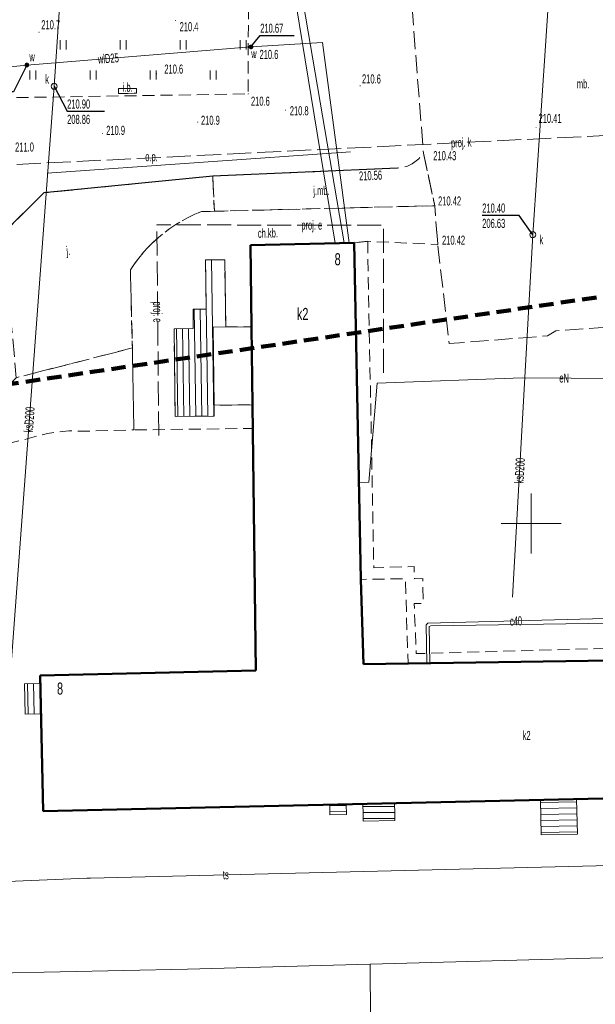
# Model space of a CAD drawing. Header units: metres. Extents: x 7575234 to 29552328, y 2827892 to 11288514.
# Tile 34 of 50: x 7581857 to 7581905, y 5648310 to 5648392. Entities that reach past the tile are written whole.
import ezdxf
from ezdxf.enums import TextEntityAlignment as Align

# ---------------------------------------------------------------- set-up
doc = ezdxf.new("R2010")
doc.units = ezdxf.units.M
for name, pattern in [('1.0_0.5', [1.5, 1, -0.5]), ('1.5_0.5', [2, 1.5, -0.5]), ('219-500', [0]), ('4', [1.8, 1.2, -0.6]), ('egug-500', [0]), ('mz1.0_0.5', [1.5, 1, -0.5]), ('mz2.0_0.5', [2.5, 2, -0.5])]:
    doc.linetypes.add(name, pattern=pattern)
for name, color, linetype in [('218-kontur użytku gruntowego', 7, 'Continuous'), ('219-działka ewidencyjna', 7, 'Continuous'), ('312-budynek ewidencyjny', 7, 'Continuous'), ('312-oznaczenie budynku ewidencyjnego', 7, 'Continuous'), ('312-oznaczenie budynku ewidencyjnego-Atr117', 7, 'Continuous'), ('312-rodzaj budynku i liczba kondygnacji', 7, 'Continuous'), ('352-schody', 7, 'Continuous'), ('chodnik', 7, 'Continuous'), ('chodnik (powierzchnia)', 7, 'Continuous'), ('chodnik-Atr17', 7, 'Continuous'), ('inna budowla (powierzchnia)', 7, 'Continuous'), ('inna budowla (powierzchnia)-Atr17', 7, 'Continuous'), ('inny obiekt przyrodniczy (linia)', 7, 'Continuous'), ('inny obiekt przyrodniczy (linia)-Atr17', 7, 'Continuous'), ('inny obiekt trwale związany z budynkiem (powierzchnia)', 7, 'Continuous'), ('jezdnia', 7, 'Continuous'), ('jezdnia (powierzchnia)', 7, 'Continuous'), ('jezdnia (powierzchnia)-Atr17', 7, 'Continuous'), ('jezdnia-Atr17', 7, 'Continuous'), ('krawężnik (linia)', 7, 'Continuous'), ('Obszar opracowania', 7, 'Continuous'), ('obszar utwardzony', 7, 'Continuous'), ('obszar utwardzony-Atr17', 7, 'Continuous'), ('pikieta naturalna', 7, 'Continuous'), ('pikieta naturalna-Atr2', 7, 'Continuous'), ('pikieta sztuczna', 7, 'Continuous'), ('pikieta sztuczna-Atr2', 7, 'Continuous'), ('przewód ciepłowniczy', 7, 'Continuous'), ('przewód ciepłowniczy (linia)', 7, 'Continuous'), ('przewód ciepłowniczy (linia)-Atr1', 7, 'Continuous'), ('przewód elektroenergetyczny (linia)', 7, 'Continuous'), ('przewód elektroenergetyczny (linia)-Atr1', 7, 'Continuous'), ('przewód elektroenergetyczny - projektowany lub w budowie (linia) - ob. projektowany', 7, 'Continuous'), ('przewód elektroenergetyczny - projektowany lub w budowie (linia) - ob. projektowany-Atr1', 7, 'Continuous'), ('przewód kanalizacyjny', 7, 'Continuous'), ('przewód kanalizacyjny - projektowany lub w budowie (linia) - ob. projektowany', 7, 'Continuous'), ('przewód kanalizacyjny - projektowany lub w budowie (linia) - ob. projektowany-Atr1', 7, 'Continuous'), ('przewód kanalizacyjny-Atr1', 7, 'Continuous'), ('przewód telekomunikacyjny podziemny', 7, 'Continuous'), ('przewód telekomunikacyjny podziemny-Atr1', 7, 'Continuous'), ('przewód wodociągowy (linia)', 7, 'Continuous'), ('przewód wodociągowy (linia)-Atr1', 7, 'Continuous'), ('punkt o określonej wysokości (sieć wodociągowa)', 7, 'Continuous'), ('punkt o określonej wysokości (sieć wodociągowa)-Atr2', 7, 'Continuous'), ('punkt wysokościowy naturalny', 7, 'Continuous'), ('punkt wysokościowy naturalny-Atr2', 7, 'Continuous'), ('punkt wysokościowy sztuczny', 7, 'Continuous'), ('punkt wysokościowy sztuczny-Atr2', 7, 'Continuous'), ('rzędna', 7, 'Continuous'), ('rzędna-Atr2', 7, 'Continuous'), ('rzędna-Atr3', 7, 'Continuous'), ('studnia kanalizacyjna', 7, 'Continuous'), ('studnia kanalizacyjna-Atr17', 7, 'Continuous'), ('trawnik (powierzchnia)', 7, 'Continuous'), ('trawnik (powierzchnia) - symbol', 7, 'Continuous'), ('Wstawianie ramki sekcyjnej z opisem', 7, 'Continuous'), ('zasuwa - siec wodociągowa (punkt)', 7, 'Continuous'), ('zasuwa - siec wodociągowa (punkt)-Atr17', 7, 'Continuous')]:
    doc.layers.add(name, color=color, linetype=linetype)
doc.styles.get("Standard").update_dxf_attribs({"font": 'ARIALN.TTF'})

# ---------------------------------------------------------------- blocks, each defined once
blk = doc.blocks.new('PW01')
at = {"linetype": 'Continuous', "lineweight": 13}
h = blk.add_hatch(color=0, dxfattribs=at)
edge = h.paths.add_edge_path()
edge.add_arc((0, 0), 0.045, 0, 360)
blk = doc.blocks.new('US25')
at = {"linetype": 'Continuous', "lineweight": 0}
h = blk.add_hatch(color=0, dxfattribs=at)
edge = h.paths.add_edge_path()
edge.add_arc((0, 0), 0.2, 0, 360)
blk = doc.blocks.new('US15')
at = {"color": 0, "linetype": 'Continuous', "lineweight": 13}
blk.add_circle((0, 0), 0.25, dxfattribs=at)
blk = doc.blocks.new('PW02')
at = {"linetype": 'Continuous', "lineweight": 13}
h = blk.add_hatch(color=0, dxfattribs=at)
edge = h.paths.add_edge_path()
edge.add_arc((0, 0), 0.045, 0, 360)
blk = doc.blocks.new('TU04')
at = {"color": 0, "linetype": 'Continuous', "lineweight": 13}
for p, q in [((0, 0), (0, 0.75)), ((0.5, 0), (0.5, 0.75))]:
    blk.add_line(p, q, dxfattribs=at)

msp = doc.modelspace()

# ---------------------------------------------------------------- linework, layer by layer
at = {"layer": '218-kontur użytku gruntowego', "color": 3, "linetype": 'egug-500', "lineweight": 18, "flags": 128}
for points in [[(7581850.17, 5648312.47), (7581871.41, 5648312.91)], [(7581871.41, 5648312.91), (7581886.59, 5648313.32)], [(7581886.59, 5648313.32), (7581887.01, 5648244.58)]]:
    msp.add_lwpolyline(points, dxfattribs=at)
at = {"layer": '219-działka ewidencyjna', "color": 3, "linetype": '219-500', "lineweight": 18, "flags": 128}
for points in [[(7581886.59, 5648313.32), (7581946.57, 5648314.96)], [(7581871.41, 5648312.91), (7581850.17, 5648312.47)], [(7581871.41, 5648312.91), (7581886.59, 5648313.32)]]:
    msp.add_lwpolyline(points, dxfattribs=at)
at = {"layer": '312-budynek ewidencyjny', "color": 7, "linetype": 'Continuous', "lineweight": 50, "flags": 128}
for points in [[(7581876.64, 5648373.18), (7581885.27, 5648373.37)], [(7581876.73, 5648366.38), (7581876.64, 5648373.18)], [(7581885.27, 5648373.37), (7581885.83, 5648345.35)], [(7581876.81, 5648359.88), (7581876.73, 5648366.38)], [(7581877.08, 5648337.76), (7581876.81, 5648359.88)], [(7581885.83, 5648345.35), (7581886.05, 5648338.28)], [(7581886.05, 5648338.28), (7581925.31, 5648338.87)], [(7581859.14, 5648337.35), (7581877.08, 5648337.76)], [(7581859.39, 5648326.05), (7581859.14, 5648337.35)], [(7581939.04, 5648327.86), (7581859.39, 5648326.05)]]:
    msp.add_lwpolyline(points, dxfattribs=at)
at = {"layer": '352-schody', "color": 7, "linetype": 'Continuous', "lineweight": 18, "flags": 128}
for points in [[(7581874.58, 5648366.36), (7581874.5, 5648371.96), (7581872.9, 5648371.94), (7581872.96, 5648367.84), (7581871.86, 5648367.83), (7581871.88, 5648366.23), (7581870.28, 5648366.21), (7581870.37, 5648358.91), (7581873.62, 5648358.94), (7581873.61, 5648359.84), (7581873.53, 5648366.34)], [(7581874.58, 5648366.36), (7581874.5, 5648371.96), (7581872.9, 5648371.94), (7581872.96, 5648367.84), (7581871.86, 5648367.83), (7581871.88, 5648366.23), (7581870.28, 5648366.21), (7581870.37, 5648358.91), (7581873.62, 5648358.94), (7581873.61, 5648359.84), (7581873.53, 5648366.34)], [(7581859.21, 5648334.16), (7581857.89, 5648334.14), (7581857.84, 5648336.66), (7581859.15, 5648336.69)], [(7581859.21, 5648334.16), (7581857.89, 5648334.14), (7581857.84, 5648336.66), (7581859.15, 5648336.69)], [(7581883.23, 5648326.59), (7581883.25, 5648325.74), (7581884.62, 5648325.77), (7581884.61, 5648326.62)], [(7581883.23, 5648326.59), (7581883.25, 5648325.74), (7581884.62, 5648325.77), (7581884.61, 5648326.62)], [(7581885.99, 5648326.65), (7581886.01, 5648325.79), (7581886.02, 5648325.21), (7581888.66, 5648325.27), (7581888.65, 5648325.86), (7581888.63, 5648326.71)], [(7581885.99, 5648326.65), (7581886.01, 5648325.79), (7581886.02, 5648325.21), (7581888.66, 5648325.27), (7581888.65, 5648325.86), (7581888.63, 5648326.71)], [(7581900.77, 5648326.99), (7581903.77, 5648327.06), (7581903.84, 5648324.14), (7581900.83, 5648324.07)], [(7581900.77, 5648326.99), (7581903.77, 5648327.06), (7581903.84, 5648324.14), (7581900.83, 5648324.07)]]:
    msp.add_lwpolyline(points, close=True, dxfattribs=at)
for points in [[(7581873.093, 5648358.935), (7581872.903, 5648371.94)], [(7581873.593, 5648358.94), (7581873.403, 5648371.946)], [(7581872.093, 5648358.926), (7581871.963, 5648367.831)], [(7581872.593, 5648358.931), (7581872.463, 5648367.835)], [(7581870.593, 5648358.912), (7581870.486, 5648366.213)], [(7581871.093, 5648358.917), (7581870.986, 5648366.219)], [(7581871.593, 5648358.921), (7581871.486, 5648366.225)], [(7581858.146, 5648334.144), (7581858.095, 5648336.666)], [(7581858.646, 5648334.151), (7581858.595, 5648336.677)], [(7581859.146, 5648334.159), (7581859.095, 5648336.689)], [(7581884.611, 5648326.515), (7581883.232, 5648326.501)], [(7581903.776, 5648326.823), (7581900.774, 5648326.78)], [(7581884.617, 5648326.015), (7581883.244, 5648326.001)], [(7581888.636, 5648326.45), (7581885.995, 5648326.45)], [(7581888.648, 5648325.95), (7581886.006, 5648325.95)], [(7581903.788, 5648326.323), (7581900.785, 5648326.28)], [(7581903.8, 5648325.823), (7581900.795, 5648325.78)], [(7581888.657, 5648325.45), (7581886.016, 5648325.45)], [(7581903.812, 5648325.323), (7581900.805, 5648325.28)], [(7581903.824, 5648324.823), (7581900.815, 5648324.78)], [(7581903.836, 5648324.323), (7581900.826, 5648324.28)]]:
    msp.add_lwpolyline(points, dxfattribs=at)
at = {"layer": 'chodnik', "color": 7, "linetype": '1.0_0.5', "lineweight": 18, "flags": 128}
for points in [[(7581866.64, 5648371.12), (7581866.98, 5648371.61), (7581867.34, 5648372.09), (7581867.72, 5648372.55), (7581868.13, 5648372.99), (7581868.55, 5648373.41), (7581868.99, 5648373.81), (7581869.45, 5648374.19), (7581869.93, 5648374.55), (7581870.43, 5648374.88), (7581870.94, 5648375.19), (7581871.46, 5648375.47), (7581872, 5648375.74), (7581872.55, 5648375.97), (7581873.63, 5648375.99), (7581891.97, 5648376.45), (7581892.22, 5648373.23), (7581886.4, 5648373.49), (7581885.27, 5648373.37), (7581876.64, 5648373.18), (7581876.73, 5648366.38), (7581874.58, 5648366.36), (7581874.5, 5648371.96), (7581872.9, 5648371.94), (7581872.96, 5648367.84), (7581871.86, 5648367.83), (7581871.88, 5648366.23), (7581870.28, 5648366.21), (7581870.37, 5648358.91), (7581873.62, 5648358.94), (7581873.61, 5648359.84), (7581876.81, 5648359.88), (7581876.83, 5648357.91), (7581876.08, 5648357.9), (7581866.94, 5648357.79), (7581866.81, 5648364.62)], [(7581866.81, 5648364.62), (7581866.94, 5648357.79), (7581862.81, 5648357.68), (7581861.52, 5648357.72), (7581859.75, 5648357.5), (7581853.14, 5648355.76), (7581852.97, 5648357.27), (7581840.72, 5648355.25), (7581840.22, 5648357.37), (7581854.82, 5648360.53), (7581855.55, 5648360.63), (7581857.15, 5648362.13)]]:
    msp.add_lwpolyline(points, close=True, dxfattribs=at)
at = {"layer": 'chodnik (powierzchnia)', "color": 7, "linetype": 'mz1.0_0.5', "lineweight": 18, "flags": 128}
msp.add_lwpolyline([(7581886.4, 5648373.49), (7581886.39, 5648373.17), (7581886.9, 5648346.32), (7581890.26, 5648346.42), (7581890.28, 5648345.39), (7581890.98, 5648345.42), (7581891.01, 5648343.35), (7581890.26, 5648343.33), (7581890.43, 5648339.17), (7581921.75, 5648340.03), (7581921.31, 5648361.83), (7581921.87, 5648361.84), (7581922.27, 5648361.84), (7581922.47, 5648342.93), (7581922.65, 5648342.93), (7581922.65, 5648340.31), (7581925.29, 5648340.3), (7581925.31, 5648338.87), (7581889.75, 5648338.34), (7581889.53, 5648345.4), (7581885.83, 5648345.35), (7581885.27, 5648373.37)], close=True, dxfattribs=at)
at = {"layer": 'inna budowla (powierzchnia)', "color": 7, "linetype": 'Continuous', "lineweight": 18, "flags": 128}
msp.add_lwpolyline([(7581867.16, 5648386.21), (7581867.16, 5648385.81), (7581865.65, 5648385.8), (7581865.65, 5648386.2)], close=True, dxfattribs=at)
at = {"layer": 'inny obiekt przyrodniczy (linia)', "color": 7, "linetype": 'Continuous', "lineweight": 18, "flags": 128}
msp.add_lwpolyline([(7581884.97, 5648380.94), (7581859.71, 5648379.15)], dxfattribs=at)
at = {"layer": 'inny obiekt trwale związany z budynkiem (powierzchnia)', "color": 7, "linetype": 'Continuous', "lineweight": 18, "flags": 128}
msp.add_lwpolyline([(7581876.81, 5648359.88), (7581873.61, 5648359.84), (7581873.53, 5648366.34), (7581876.73, 5648366.38)], close=True, dxfattribs=at)
at = {"layer": 'jezdnia', "color": 7, "linetype": '1.5_0.5', "lineweight": 18, "flags": 128}
msp.add_lwpolyline([(7581873.5, 5648378.92), (7581888.86, 5648379.57), (7581889.66, 5648379.71), (7581890.08, 5648379.94), (7581890.64, 5648380.36), (7581891.03, 5648380.84), (7581891.97, 5648376.45), (7581873.63, 5648375.99)], close=True, dxfattribs=at)
at = {"layer": 'jezdnia (powierzchnia)', "color": 7, "linetype": '1.5_0.5', "lineweight": 18, "flags": 128}
msp.add_lwpolyline([(7581873.5, 5648378.92), (7581873.63, 5648375.99), (7581872.55, 5648375.97), (7581872, 5648375.74), (7581871.46, 5648375.47), (7581870.94, 5648375.19), (7581870.43, 5648374.88), (7581869.93, 5648374.55), (7581869.45, 5648374.19), (7581868.99, 5648373.81), (7581868.55, 5648373.41), (7581868.13, 5648372.99), (7581867.72, 5648372.55), (7581867.34, 5648372.09), (7581866.98, 5648371.61), (7581866.64, 5648371.12), (7581866.81, 5648364.62), (7581857.15, 5648362.13), (7581856.47, 5648369.52), (7581856.06, 5648374.16), (7581859.45, 5648377.52)], close=True, dxfattribs=at)
at = {"layer": 'krawężnik (linia)', "color": 7, "linetype": 'Continuous', "lineweight": 25, "flags": 128}
msp.add_lwpolyline([(7581888.86, 5648379.57), (7581873.5, 5648378.92), (7581859.45, 5648377.52), (7581856.06, 5648374.16), (7581853.01, 5648373.89)], dxfattribs=at)
at = {"layer": 'Obszar opracowania', "color": 132, "linetype": '4', "lineweight": 200, "flags": 128}
msp.add_lwpolyline([(7581939.67, 5648471), (7581942.98, 5648384.88), (7581943.37, 5648374.43), (7581821.23, 5648356.38), (7581809.75, 5648391.67), (7581795.38, 5648455.75), (7581838.4, 5648481.23), (7581911.52, 5648478.59)], close=True, dxfattribs=at)
at = {"layer": 'obszar utwardzony', "color": 7, "linetype": '1.5_0.5', "lineweight": 18, "flags": 128}
msp.add_lwpolyline([(7581917.39, 5648381.49), (7581917.63, 5648366.83), (7581916.55, 5648366.82), (7581912.49, 5648366.74), (7581902.06, 5648366.05), (7581901.36, 5648365.62), (7581893.17, 5648364.97), (7581892.22, 5648373.23), (7581891.97, 5648376.45), (7581891.03, 5648380.84), (7581890.01, 5648393.86), (7581888.94, 5648402.04), (7581892.66, 5648402.44), (7581911.64, 5648403.65), (7581918.82, 5648404.1), (7581918.93, 5648400.7), (7581919.27, 5648385.28), (7581919.35, 5648381.51)], close=True, dxfattribs=at)
at = {"layer": 'przewód ciepłowniczy', "color": 212, "linetype": 'Continuous', "lineweight": 18, "flags": 128}
for points in [[(7581868.65, 5648465.25), (7581883.68, 5648373.34)], [(7581884.43, 5648373.35), (7581868.8, 5648465.12)]]:
    msp.add_lwpolyline(points, dxfattribs=at)
at = {"layer": 'przewód ciepłowniczy (linia)', "color": 212, "linetype": 'Continuous', "lineweight": 18, "flags": 128}
for points in [[(7581922.69, 5648370.71), (7581922.25, 5648370.73), (7581919.51, 5648370.68), (7581919.43, 5648370.56), (7581919.53, 5648366.09), (7581919.56, 5648347.97), (7581919.34, 5648347.77), (7581908.58, 5648347.81), (7581908.35, 5648347.66), (7581908.4, 5648342.29), (7581908.25, 5648342.14), (7581891.41, 5648341.69), (7581891.25, 5648341.57), (7581891.32, 5648338.36)], [(7581891.56, 5648338.36), (7581891.5, 5648341.42), (7581891.64, 5648341.48), (7581908.5, 5648341.74), (7581908.69, 5648341.96), (7581908.67, 5648347.34), (7581908.75, 5648347.45), (7581919.86, 5648347.61), (7581920, 5648347.79), (7581919.76, 5648366.03), (7581919.57, 5648370.32), (7581919.66, 5648370.43), (7581922.25, 5648370.57), (7581922.7, 5648370.54)]]:
    msp.add_lwpolyline(points, dxfattribs=at)
at = {"layer": 'przewód elektroenergetyczny (linia)', "color": 1, "linetype": 'Continuous', "lineweight": 18, "flags": 128}
msp.add_lwpolyline([(7581885.67, 5648353.4), (7581886.49, 5648353.43), (7581887.17, 5648361.68), (7581899.24, 5648362.13), (7581911.52, 5648362.04), (7581915.24, 5648362.46), (7581918.66, 5648362.73), (7581918.54, 5648369.21), (7581918.45, 5648379.69), (7581920.41, 5648379.88), (7581922.51, 5648379.89)], dxfattribs=at)
at = {"layer": 'przewód elektroenergetyczny - projektowany lub w budowie (linia) - ob. projektowany', "color": 1, "linetype": 'mz2.0_0.5', "lineweight": 18, "flags": 128}
for points in [[(7581869.01, 5648357.32), (7581868.85, 5648374.85)], [(7581887.7, 5648362.53), (7581887.71, 5648374.84), (7581868.85, 5648374.85)]]:
    msp.add_lwpolyline(points, dxfattribs=at)
at = {"layer": 'przewód kanalizacyjny', "color": 34, "linetype": 'Continuous', "lineweight": 18, "flags": 128}
for points in [[(7581860.3, 5648386.39), (7581863.61, 5648435.3), (7581864.65, 5648440.03)], [(7581903.75, 5648427.89), (7581900.13, 5648374.04)], [(7581853.47, 5648285.44), (7581856.04, 5648329.25), (7581856.08, 5648329.85), (7581856.13, 5648330.45), (7581860.3, 5648386.39)], [(7581900.13, 5648374.04), (7581898.45, 5648343.86)]]:
    msp.add_lwpolyline(points, dxfattribs=at)
at = {"layer": 'przewód kanalizacyjny - projektowany lub w budowie (linia) - ob. projektowany', "color": 34, "linetype": 'mz2.0_0.5', "lineweight": 18, "flags": 128}
msp.add_lwpolyline([(7581852.22, 5648379.56), (7581852.99, 5648379.68), (7581915.55, 5648382.76), (7581916.13, 5648382.77)], dxfattribs=at)
at = {"layer": 'przewód telekomunikacyjny podziemny', "color": 30, "linetype": 'Continuous', "lineweight": 18, "flags": 128}
msp.add_lwpolyline([(7581907.68, 5648321.57), (7581863.33, 5648320.48), (7581863.03, 5648320.47), (7581847.8, 5648319.83), (7581850.3, 5648306.37)], dxfattribs=at)
at = {"layer": 'przewód wodociągowy (linia)', "color": 5, "linetype": 'Continuous', "lineweight": 18, "flags": 128}
msp.add_lwpolyline([(7581884.85, 5648373.36), (7581882.62, 5648390.05), (7581876.68, 5648389.67), (7581858.03, 5648388.16), (7581851.88, 5648387.55), (7581851.48, 5648393.75), (7581850.3, 5648412.16), (7581850.22, 5648414.73), (7581862.48, 5648415.84), (7581862.72, 5648415.84)], dxfattribs=at)
at = {"layer": 'punkt o określonej wysokości (sieć wodociągowa)-Atr2', "color": 5, "flags": 128}
for points in [[(7581876.68, 5648389.67), (7581877.45, 5648390.62), (7581880.272, 5648390.62)], [(7581858.03, 5648388.16), (7581856.91, 5648385.93), (7581854.062, 5648385.93)]]:
    msp.add_lwpolyline(points, dxfattribs=at)
at = {"layer": 'rzędna-Atr2', "color": 34, "flags": 128}
for points in [[(7581860.3, 5648386.39), (7581861.38, 5648384.31), (7581864.489, 5648384.31)], [(7581900.13, 5648374.04), (7581899, 5648375.65), (7581895.923, 5648375.65)]]:
    msp.add_lwpolyline(points, dxfattribs=at)
at = {"layer": 'trawnik (powierzchnia)', "color": 7, "linetype": 'mz1.0_0.5', "lineweight": 18, "flags": 128}
for points in [[(7581872.86, 5648408.74), (7581876.49, 5648408.84), (7581876.45, 5648385.76), (7581852.12, 5648385.37), (7581851.79, 5648386.9), (7581851.69, 5648394.58), (7581852.01, 5648394.52), (7581855.85, 5648394.58), (7581856.02, 5648395.52), (7581856.83, 5648396.79), (7581857.2, 5648397.1), (7581857.67, 5648397.32), (7581858.14, 5648397.46), (7581860.57, 5648397.4), (7581860.58, 5648397.36), (7581860.61, 5648397.31), (7581860.65, 5648397.26), (7581860.7, 5648397.23), (7581860.75, 5648397.2), (7581860.81, 5648397.19), (7581860.87, 5648397.19), (7581860.93, 5648397.2), (7581860.99, 5648397.23), (7581861.03, 5648397.26), (7581861.07, 5648397.31), (7581861.1, 5648397.36), (7581861.12, 5648397.42), (7581861.13, 5648397.48), (7581861.12, 5648397.54), (7581861.1, 5648397.6), (7581861.07, 5648397.65), (7581861.03, 5648397.7), (7581860.99, 5648397.73), (7581860.93, 5648397.76), (7581860.87, 5648397.77), (7581860.81, 5648397.77), (7581860.75, 5648397.76), (7581860.7, 5648397.73), (7581860.68, 5648399.95), (7581872.98, 5648400.12)], [(7581865.65, 5648385.8), (7581865.65, 5648386.2), (7581867.16, 5648386.21), (7581867.16, 5648385.81)]]:
    msp.add_lwpolyline(points, close=True, dxfattribs=at)
at = {"layer": 'Wstawianie ramki sekcyjnej z opisem', "color": 7, "linetype": 'Continuous', "lineweight": 13, "flags": 128}
for points in [[(7581900, 5648347.5), (7581900, 5648352.5)], [(7581900, 5648347.5), (7581900, 5648352.5)], [(7581897.5, 5648350), (7581902.5, 5648350)], [(7581897.5, 5648350), (7581902.5, 5648350)]]:
    msp.add_lwpolyline(points, dxfattribs=at)

# ---------------------------------------------------------------- block references
at = {"layer": 'pikieta naturalna', "color": 7, "linetype": 'Continuous', "lineweight": 13}
for p in [(7581859.04, 5648390.9), (7581876.96, 5648388.81), (7581868.82, 5648387.43), (7581885.77, 5648386.43), (7581879.54, 5648384.41), (7581872.25, 5648383.41), (7581864.33, 5648382.48)]:
    msp.add_blockref('PW01', p, dxfattribs=at)
at = {"layer": 'pikieta sztuczna', "color": 7, "linetype": 'Continuous', "lineweight": 13}
for p in [(7581900.4, 5648382.95), (7581891.03, 5648380.84), (7581891.97, 5648376.45), (7581892.22, 5648373.23)]:
    msp.add_blockref('PW01', p, dxfattribs=at)
at = {"layer": 'punkt o określonej wysokości (sieć wodociągowa)', "color": 5, "linetype": 'Continuous', "lineweight": 13}
for p in [(7581876.68, 5648389.67), (7581858.03, 5648388.16)]:
    msp.add_blockref('PW01', p, dxfattribs=at)
at = {"layer": 'punkt wysokościowy naturalny', "color": 7, "linetype": 'Continuous', "lineweight": 13}
for p in [(7581870.39, 5648391.86), (7581876.45, 5648385.76)]:
    msp.add_blockref('PW01', p, dxfattribs=at)
at = {"layer": 'punkt wysokościowy sztuczny', "color": 7, "linetype": 'Continuous', "lineweight": 13}
msp.add_blockref('PW02', (7581888.86, 5648379.57), dxfattribs=at)
at = {"layer": 'rzędna', "color": 34, "linetype": 'Continuous', "lineweight": 18}
for p in [(7581860.3, 5648386.39), (7581900.13, 5648374.04)]:
    msp.add_blockref('PW01', p, dxfattribs=at)
at = {"layer": 'studnia kanalizacyjna', "color": 34, "linetype": 'Continuous', "lineweight": 18, "rotation": 0.06699999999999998}
for p in [(7581860.3, 5648386.39), (7581900.13, 5648374.04)]:
    msp.add_blockref('US15', p, dxfattribs=at)
at = {"layer": 'trawnik (powierzchnia) - symbol', "color": 7, "linetype": 'Continuous', "lineweight": 18}
for p in [(7581860.789, 5648389.469), (7581865.789, 5648389.469), (7581870.789, 5648389.469), (7581875.789, 5648389.469), (7581858.289, 5648386.969), (7581863.289, 5648386.969), (7581868.289, 5648386.969), (7581873.289, 5648386.969)]:
    msp.add_blockref('TU04', p, dxfattribs=at)
at = {"layer": 'zasuwa - siec wodociągowa (punkt)', "color": 7, "linetype": 'Continuous', "lineweight": 13, "rotation": 270.067}
for p in [(7581876.68, 5648389.67), (7581858.03, 5648388.16)]:
    msp.add_blockref('US25', p, dxfattribs=at)

# ---------------------------------------------------------------- texts
at = {"layer": '312-oznaczenie budynku ewidencyjnego', "color": 7, "linetype": 'Continuous', "lineweight": 18, "width": 0.79}
for p in [(7581883.64, 5648371.5), (7581860.54, 5648335.76)]:
    msp.add_text('8', height=1, dxfattribs=at).set_placement(p)
at = {"layer": '312-oznaczenie budynku ewidencyjnego-Atr117', "color": 7, "width": 0.667}
msp.add_text('k2', height=0.75, dxfattribs=at).set_placement((7581899.29, 5648331.98))
at = {"layer": '312-rodzaj budynku i liczba kondygnacji', "color": 7, "linetype": 'Continuous', "lineweight": 18, "width": 0.79}
msp.add_text('k2', height=1, dxfattribs=at).set_placement((7581880.98, 5648367.44), align=Align.MIDDLE_CENTER)
at = {"layer": 'chodnik-Atr17', "color": 7, "width": 0.667}
msp.add_text('ch.kb.', height=0.75, rotation=1.261, dxfattribs=at).set_placement((7581877.26, 5648373.78))
at = {"layer": 'inna budowla (powierzchnia)-Atr17', "color": 7, "width": 0.667}
msp.add_text('i.b.', height=0.75, dxfattribs=at).set_placement((7581866, 5648385.94))
at = {"layer": 'inny obiekt przyrodniczy (linia)-Atr17', "color": 7, "width": 0.667}
msp.add_text('o.p.', height=0.75, dxfattribs=at).set_placement((7581867.88, 5648380.16))
at = {"layer": 'jezdnia (powierzchnia)-Atr17', "color": 7, "width": 0.667}
msp.add_text('j.', height=0.75, rotation=5.69, dxfattribs=at).set_placement((7581861.35, 5648372.32))
at = {"layer": 'jezdnia-Atr17', "color": 7, "width": 0.667}
msp.add_text('j.mb.', height=0.75, rotation=0.623, dxfattribs=at).set_placement((7581881.87, 5648377.33))
at = {"layer": 'obszar utwardzony-Atr17', "color": 7, "width": 0.667}
msp.add_text('mb.', height=0.75, dxfattribs=at).set_placement((7581903.79, 5648386.22))
at = {"layer": 'pikieta naturalna-Atr2', "color": 7, "width": 0.667}
for s, p in [('210.7', (7581859.23, 5648391.14)), ('210.6', (7581877.39, 5648388.67)), ('210.6', (7581869.47, 5648387.45)), ('210.6', (7581885.92, 5648386.63)), ('210.8', (7581879.91, 5648383.98)), ('210.9', (7581872.52, 5648383.19)), ('210.9', (7581864.63, 5648382.35)), ('211.0', (7581857.05, 5648380.96))]:
    msp.add_text(s, height=0.75, dxfattribs=at).set_placement(p)
at = {"layer": 'pikieta sztuczna-Atr2', "color": 7, "width": 0.667}
for s, p in [('210.41', (7581900.61, 5648383.35)), ('210.43', (7581891.85, 5648380.24)), ('210.42', (7581892.25, 5648376.47)), ('210.42', (7581892.58, 5648373.21))]:
    msp.add_text(s, height=0.75, dxfattribs=at).set_placement(p)
at = {"layer": 'przewód ciepłowniczy (linia)-Atr1', "color": 212, "width": 0.667}
msp.add_text('c40', height=0.75, rotation=1.53, dxfattribs=at).set_placement((7581898.23, 5648341.87), align=Align.MIDDLE_LEFT)
at = {"layer": 'przewód elektroenergetyczny (linia)-Atr1', "color": 1, "width": 0.667}
msp.add_text('eN', height=0.75, rotation=359.58, dxfattribs=at).set_placement((7581902.34, 5648362.11), align=Align.MIDDLE_LEFT)
at = {"layer": 'przewód elektroenergetyczny - projektowany lub w budowie (linia) - ob. projektowany-Atr1', "color": 1, "width": 0.667}
for rotation, p in [(359.97, (7581880.87, 5648374.84)), (270.523, (7581868.91, 5648368.47))]:
    msp.add_text('proj. e', height=0.75, rotation=rotation, dxfattribs=at).set_placement(p, align=Align.MIDDLE_LEFT)
at = {"layer": 'przewód kanalizacyjny - projektowany lub w budowie (linia) - ob. projektowany-Atr1', "color": 34, "width": 0.667}
msp.add_text('proj. k', height=0.75, rotation=2.818, dxfattribs=at).set_placement((7581893.32, 5648381.67), align=Align.MIDDLE_LEFT)
at = {"layer": 'przewód kanalizacyjny-Atr1', "color": 34, "width": 0.667}
for rotation, p in [(85.737, (7581858.15, 5648357.59)), (86.814, (7581898.98, 5648353.34))]:
    msp.add_text('ksD200', height=0.75, rotation=rotation, dxfattribs=at).set_placement(p, align=Align.MIDDLE_LEFT)
at = {"layer": 'przewód telekomunikacyjny podziemny-Atr1', "color": 30, "width": 0.667}
msp.add_text('ts', height=0.75, rotation=1.407, dxfattribs=at).set_placement((7581874.34, 5648320.75), align=Align.MIDDLE_LEFT)
at = {"layer": 'przewód wodociągowy (linia)-Atr1', "color": 5, "width": 0.667}
msp.add_text('wlD25', height=0.75, rotation=4.629, dxfattribs=at).set_placement((7581863.94, 5648388.64), align=Align.MIDDLE_LEFT)
at = {"layer": 'punkt o określonej wysokości (sieć wodociągowa)-Atr2', "color": 5, "width": 0.667}
msp.add_text('210.67', height=0.75, dxfattribs=at).set_placement((7581877.45, 5648390.628), align=Align.BOTTOM_LEFT)
at = {"layer": 'punkt wysokościowy naturalny-Atr2', "color": 7, "width": 0.667}
for s, p in [('210.4', (7581870.74, 5648390.98)), ('210.6', (7581876.68, 5648384.78))]:
    msp.add_text(s, height=0.75, dxfattribs=at).set_placement(p)
at = {"layer": 'punkt wysokościowy sztuczny-Atr2', "color": 7, "width": 0.667}
msp.add_text('210.56', height=0.75, rotation=2.423, dxfattribs=at).set_placement((7581885.69, 5648378.55))
at = {"layer": 'rzędna-Atr2', "color": 34, "width": 0.667}
for s, p in [('210.90', (7581861.38, 5648384.317)), ('210.40', (7581895.923, 5648375.658))]:
    msp.add_text(s, height=0.75, dxfattribs=at).set_placement(p, align=Align.BOTTOM_LEFT)
at = {"layer": 'rzędna-Atr3', "color": 34, "width": 0.667}
for s, p in [('208.86', (7581861.38, 5648383.042)), ('206.63', (7581895.923, 5648374.383))]:
    msp.add_text(s, height=0.75, dxfattribs=at).set_placement(p, align=Align.BOTTOM_LEFT)
at = {"layer": 'studnia kanalizacyjna-Atr17', "color": 34, "width": 0.667}
for p in [(7581859.56, 5648386.62), (7581900.69, 5648373.25)]:
    msp.add_text('k', height=0.75, dxfattribs=at).set_placement(p)
at = {"layer": 'zasuwa - siec wodociągowa (punkt)-Atr17', "color": 7, "width": 0.667}
for p in [(7581858.24, 5648388.47), (7581876.7, 5648388.74)]:
    msp.add_text('w', height=0.75, dxfattribs=at).set_placement(p)

doc.saveas('drawing.dxf')
